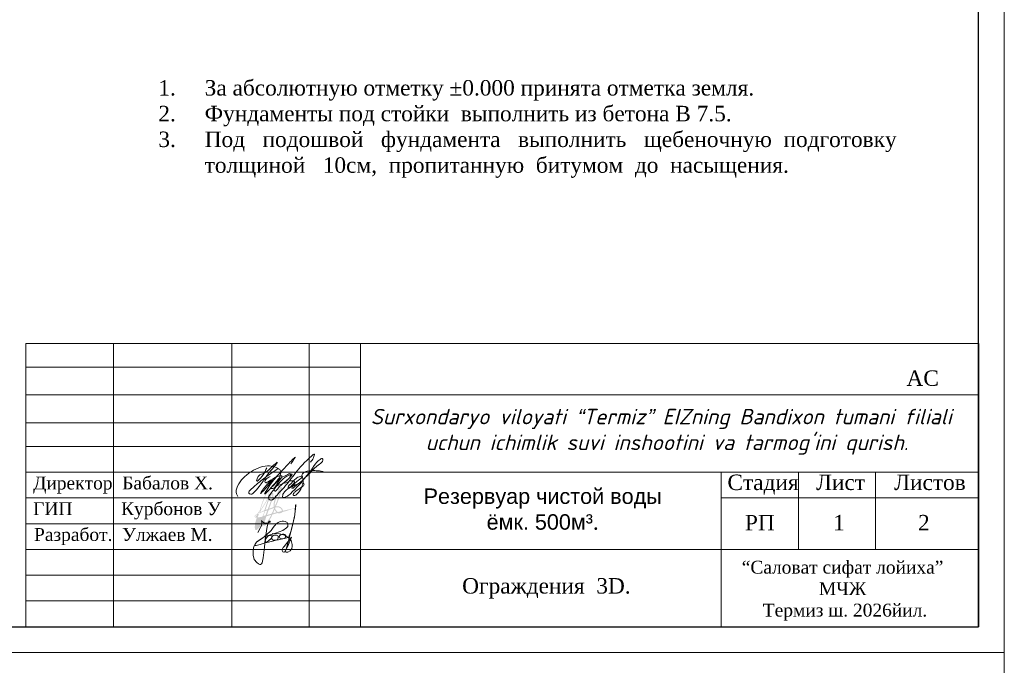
# Model space of a CAD drawing. Header units: inches. Extents: x 6778 to 7415, y 45 to 1090.
# Tile 34 of 41: x 7096 to 7288, y 403 to 528. Entities that reach past the tile are written whole.
import ezdxf

# ---------------------------------------------------------------- set-up
doc = ezdxf.new("R2010")
doc.units = ezdxf.units.IN
doc.header["$MEASUREMENT"] = 0
for name, color, linetype in [('(002) Рамка', 7, 'Continuous'), ('Водопровод 1', 7, 'Continuous'), ('Водопровод 2', 7, 'Continuous'), ('Канализация 2', 7, 'Continuous'), ('Рамка', 7, 'Continuous'), ('Сабзипоя', 7, 'Continuous')]:
    doc.layers.add(name, color=color, linetype=linetype)
doc.styles.add('Arial', font='arial.ttf')
doc.styles.add('NSI4', font='times.ttf', dxfattribs={"height": 300})
doc.styles.add('TIEMS', font='times.ttf')

msp = doc.modelspace()

# ---------------------------------------------------------------- hatches: boundary and pattern name
h = msp.add_hatch(color=256)
h.dxf.hatch_style = 1
h.paths.add_polyline_path([(7142.066, 429.811, 0.1262508), (7142.165, 429.288, 0.4193589), (7142.469, 429.224, 0.0278241), (7142.968, 429.732, 0.3725668), (7143.249, 429.671, 0.0744506), (7143.698, 430.192, 0.1762649), (7143.842, 430.045, 0.2381483), (7144.134, 430.139, 0.070359), (7145.205, 431.614), (7145.491, 432.229), (7146.14, 432.416), (7146.528, 432.508, 0.1285859), (7146.906, 432.47, 0.1100403), (7147.331, 432.612, 0.0952032), (7147.453, 432.729), (7147.956, 432.849), (7150.021, 433.514), (7147.908, 433.038), (7147.525, 432.947, 0.1570642), (7147.374, 433.352, 0.1098425), (7147.088, 433.66, 0.0941377), (7146.572, 433.829, 0.0581307), (7146.173, 433.811), (7146.563, 434.756), (7147.062, 436.293), (7147.285, 437.052, 0.0929271), (7147.321, 437.443, 0.7179445), (7147.031, 437.506, 0.0455168), (7146.015, 435.31, 0.0568013), (7145.729, 434.364, 0.0889927), (7145.74, 433.676), (7144.858, 433.364), (7145.38, 434.826, 0.1256115), (7145.692, 436.057, 0.028403), (7145.667, 436.288, 0.5525631), (7145.356, 436.377, 0.053921), (7145.134, 436.064, 0.0604641), (7144.41, 434.509), (7143.917, 433.025), (7143.084, 432.627), (7143.219, 432.972, 0.00753), (7143.446, 433.326), (7144.313, 434.709, 0.0638362), (7144.79, 435.88, 0.0703583), (7144.876, 436.658, 0.6062263), (7144.572, 436.794, 0.0763548), (7143.867, 435.417, 0.0488872), (7143.071, 433.103, -0.0171647), (7142.526, 432.333), (7142.364, 432.234), (7142.077, 432.032, 0.4383307), (7142.08, 431.715, 0.0958676), (7142.324, 431.618, 0.011487), (7142.473, 431.605, 0.018535), (7142.139, 430.578, 0.0144567)])
h.paths.add_polyline_path([(7144.189, 431.827), (7144.241, 431.981), (7144.257, 431.985, -0.0069687)], flags=16)
h.paths.add_polyline_path([(7142.14, 431.956), (7142.418, 432.151), (7142.589, 432.256, -0.011429), (7142.193, 431.763, -0.5668289)], flags=16)
h.paths.add_polyline_path([(7142.614, 431.697), (7142.903, 432.432), (7143.995, 432.953), (7143.897, 432.656), (7143.551, 431.816), (7143.521, 431.809, -0.0729591)], flags=16)
h.paths.add_polyline_path([(7142.593, 432.259, 0.0166532), (7143.128, 433.009), (7142.9, 432.431), (7142.775, 432.371)], flags=16)
h.paths.add_polyline_path([(7142.354, 431.811, 0.0158357), (7142.547, 431.796), (7142.552, 431.811, -0.1010979)], flags=16)
h.paths.add_polyline_path([(7142.755, 431.794), (7142.979, 432.361), (7143.832, 432.768), (7143.806, 432.69), (7143.48, 431.898, -0.0601848)], flags=0)
h.paths.add_polyline_path([(7143.128, 429.922, 0.0437798), (7143.755, 430.85), (7143.618, 430.443, -0.08725), (7143.168, 429.86, -1.2616524), (7143.124, 429.879, -0.0002215)], flags=16)
h.paths.add_polyline_path([(7143.715, 431.955), (7143.989, 432.622), (7144.075, 432.88), (7144.494, 433.028), (7144.167, 432.065)], flags=16)
h.paths.add_polyline_path([(7143.137, 433.026), (7143.182, 433.142, -0.0477082), (7143.959, 435.381, -0.0722291), (7144.602, 436.665, -0.9106759), (7144.777, 436.645, -0.0807738), (7144.662, 435.787, -0.0574093), (7144.228, 434.76), (7143.362, 433.378, -0.0075523)], flags=16)
h.paths.add_polyline_path([(7144.313, 431.899), (7144.52, 431.949), (7145.242, 432.158), (7145.03, 431.701, -0.0696064), (7144.004, 430.285, -0.199512), (7143.903, 430.236, -0.2918813), (7143.87, 430.345)], flags=16)
h.paths.add_polyline_path([(7143.418, 433.649, -0.0367022), (7144.049, 435.346, -0.072489), (7144.681, 436.609, 0.3316102), (7144.677, 436.726, -0.0888936), (7144.569, 435.815, -0.0573204), (7144.145, 434.809)], flags=0)
h.paths.add_polyline_path([(7144.774, 433.127), (7145.835, 433.502), (7145.57, 432.862), (7145.352, 432.392), (7144.415, 432.123)], flags=16)
h.paths.add_polyline_path([(7144.153, 433.115), (7144.595, 434.448, -0.0606541), (7145.303, 435.965, -0.0487256), (7145.478, 436.219, 0.2034911), (7145.501, 436.292, 0.3085655), (7145.493, 436.182, -0.1326643), (7145.236, 434.972), (7145.037, 434.445), (7145.128, 434.699), (7144.573, 433.264)], flags=16)
h.paths.add_polyline_path([(7145.6, 432.464), (7145.749, 432.783), (7145.909, 433.171, 0.0931386), (7146.293, 432.653), (7146.091, 432.605)], flags=16)
h.paths.add_polyline_path([(7146.553, 433.634, -0.0910522), (7146.985, 433.493, -0.1112488), (7147.212, 433.242, -0.1827008), (7147.33, 432.9), (7146.528, 432.709, -0.0378138), (7146.355, 432.867, 0.0684101), (7146.464, 432.762, -0.0969355), (7146.098, 433.231, -0.0483338), (7145.968, 433.56, -0.0973165)], flags=16)
h.paths.add_polyline_path([(7145.943, 434.44, -0.0503741), (7146.197, 435.239, -0.0428752), (7147.128, 437.282, -0.051462), (7147.097, 437.107), (7146.876, 436.351), (7146.38, 434.823), (7145.928, 433.729, -0.1024167)], flags=16)

# ---------------------------------------------------------------- linework, layer by layer
at = {"lineweight": 18, "elevation": 0}
msp.add_lwpolyline([(7142.642, 428.767), (7143.101, 429.549), (7143.353, 430.116), (7143.424, 430.47), (7143.441, 430.817), (7143.423, 430.921), (7143.371, 430.988), (7143.299, 431.024), (7143.407, 430.921), (7143.485, 430.853), (7143.671, 430.714), (7143.971, 430.579), (7144.179, 430.548), (7144.51, 430.543), (7144.665, 430.584), (7144.877, 430.652), (7144.976, 430.74), (7145.033, 430.817), (7145.038, 430.9), (7144.991, 430.967), (7144.919, 430.967), (7144.862, 430.936), (7144.815, 430.89), (7144.712, 430.745), (7144.644, 430.605), (7144.572, 430.352), (7144.468, 429.876), (7144.102, 427.359), (7143.943, 425.876), (7143.691, 423.81), (7143.506, 422.868), (7143.373, 422.629), (7143.174, 422.55), (7143.029, 422.55), (7142.777, 422.656), (7142.459, 422.881), (7141.969, 423.503), (7141.77, 424.311), (7141.757, 425.304), (7141.902, 426.033), (7142.181, 426.589), (7142.485, 426.92), (7143.545, 427.648), (7144.354, 428.257), (7145.242, 429.131), (7145.612, 429.688), (7146.249, 430.389), (7146.633, 430.707), (7147.017, 430.84), (7147.401, 430.919), (7147.666, 430.919), (7147.958, 430.84), (7148.369, 430.668), (7148.514, 430.429), (7148.514, 430.178), (7148.475, 429.926), (7148.249, 429.635), (7147.521, 429.145), (7146.116, 428.615), (7144.645, 428.165), (7143.863, 427.887), (7143.307, 427.503), (7142.459, 426.92), (7142.22, 426.589), (7142.145, 426.42), (7142.135, 426.331), (7142.166, 426.258), (7142.228, 426.222), (7142.317, 426.211), (7143.13, 426.425), (7143.703, 426.623), (7144.333, 426.878), (7144.752, 427.117), (7145.232, 427.597), (7145.379, 427.917), (7145.368, 428.072), (7145.3, 428.119), (7145.138, 428.172), (7144.964, 428.161), (7144.796, 428.119), (7144.686, 428.046), (7144.529, 427.936), (7144.403, 427.794), (7144.188, 427.474), (7144.12, 427.275), (7144.083, 427.076), (7144.13, 426.893), (7144.246, 426.819), (7144.408, 426.793), (7145.332, 426.971), (7146.228, 427.217), (7146.48, 427.364), (7146.632, 427.684), (7146.638, 427.831), (7146.632, 427.978), (7146.538, 428.093), (7146.438, 428.177), (7146.312, 428.24), (7146.076, 428.245), (7145.83, 428.193), (7145.667, 428.13), (7145.546, 428.067), (7145.431, 427.93), (7145.358, 427.784), (7145.347, 427.605), (7145.457, 427.406), (7145.652, 427.265), (7145.888, 427.244), (7146.333, 427.286), (7146.648, 427.328), (7147.209, 427.438), (7147.755, 427.595), (7147.949, 427.716), (7148.038, 427.862), (7148.049, 428.135), (7148.007, 428.261), (7147.871, 428.371), (7147.697, 428.408), (7147.425, 428.397), (7147.194, 428.339), (7146.942, 428.177), (7146.801, 427.967), (7146.785, 427.826), (7146.843, 427.689), (7146.968, 427.611), (7147.231, 427.511), (7147.519, 427.527), (7148.264, 427.7), (7148.608, 427.783), (7149.106, 429.089), (7149.457, 430.395), (7149.82, 432.159), (7149.955, 434.004), (7150.009, 434.165), (7150.022, 433.99), (7149.753, 431.688), (7148.635, 427.124), (7148.163, 425.508), (7148.029, 425.185), (7147.894, 424.983), (7147.773, 424.942), (7147.678, 424.942), (7147.503, 424.996), (7147.436, 425.091), (7147.409, 425.225), (7147.409, 425.427), (7147.597, 425.818), (7147.786, 426.02), (7149.2, 427.837), (7148.487, 426.06), (7148.231, 425.616), (7148.069, 425.36), (7147.948, 424.983), (7148.15, 424.889), (7148.5, 424.902), (7148.904, 425.158), (7149.241, 425.643), (7149.308, 426.006), (7149.308, 426.437), (7149.16, 427.151), (7148.594, 427.729), (7147.894, 428.214), (7146.883, 428.47), (7145.415, 428.551)], dxfattribs=at)
at = {"color": 0, "linetype": 'Continuous', "lineweight": 0}
for points in [[(7152.904, 442.39), (7153.451, 443.254), (7153.613, 443.942), (7153.134, 443.625), (7147.741, 437.504), (7146.18, 435.76), (7145.2, 435.044), (7144.788, 435.233), (7145.281, 436.476), (7146.732, 438.271), (7147.884, 439.423), (7148.771, 439.885), (7149.355, 440.06), (7148.999, 439.567), (7147.387, 438.158)], [(7138.778, 435.752), (7138.494, 436.24), (7138.721, 437.727), (7139.8, 439.292), (7141.422, 440.602), (7144.955, 441.675), (7146.192, 441.369), (7147.044, 440.734), (7147.021, 439.837), (7146.465, 438.873), (7145.102, 437.295), (7143.976, 436.216), (7144.378, 436.942), (7145.938, 439.189), (7146.911, 440.246), (7148.454, 441.935), (7149.381, 442.884), (7149.895, 443.359), (7149.08, 442.069)], [(7144.395, 441.279), (7142.633, 438.758), (7142.529, 438.68), (7143.044, 439.938), (7143.343, 440.049), (7146.135, 442.165), (7146.287, 442.29), (7144.878, 440.372), (7143.127, 437.941), (7142.082, 436.711), (7141.27, 436.182), (7140.901, 436.389), (7141.374, 437.147), (7143.813, 439.207), (7146.482, 441.088)], [(7145.042, 439.633), (7144.205, 439.009), (7144.047, 438.622), (7144.102, 438.432), (7144.663, 438.582), (7145.414, 439.04), (7143.226, 436.34), (7145.911, 439.356), (7146.678, 439.656), (7147.302, 439.727), (7147.049, 439.135), (7146.615, 438.535), (7145.295, 437.264), (7145.145, 437.335), (7145.327, 437.548), (7147.002, 439.261), (7148.228, 439.886), (7149.002, 440.115), (7148.931, 439.673), (7147.809, 438.496), (7146.632, 437.352), (7146.221, 436.894), (7145.937, 436.759), (7145.85, 437.067), (7147.13, 438.078), (7148.394, 438.536), (7149.472, 438.764), (7149.764, 438.616), (7149.384, 438.017), (7148.571, 437.402), (7148.521, 437.539), (7148.758, 437.924), (7150.077, 439.22), (7150.931, 439.633), (7151.299, 439.672), (7150.788, 439.067), (7149.93, 438.359), (7149.43, 437.749), (7149.276, 437.458), (7149.298, 437.359), (7149.776, 437.589), (7150.996, 438.562), (7154.626, 442.008), (7155.278, 442.793), (7155.234, 443.065), (7154.742, 442.933), (7153.625, 441.747), (7150.423, 437.71), (7149.473, 436.734), (7148.726, 436.049), (7147.987, 435.609), (7147.539, 435.548), (7147.486, 435.979), (7147.82, 436.603), (7148.629, 437.332), (7149.878, 437.965), (7150.986, 438.36), (7151.461, 438.308), (7151.646, 438.035), (7151.276, 437.631), (7150.01, 436.743), (7149.588, 436.321), (7149.5, 436.014), (7149.632, 435.935), (7150.379, 436.321), (7151.021, 437.165), (7151.364, 438.132), (7151.461, 438.536), (7151.364, 439.213), (7151.215, 439.846), (7151.329, 440.145), (7151.848, 440.496), (7153.404, 440.751), (7154.609, 440.689), (7155.365, 440.566)]]:
    msp.add_spline(points, degree=3, dxfattribs=at)
at = {"layer": 'Водопровод 1'}
msp.add_lwpolyline([(7282.627, 465.444), (7282.627, 410.444)], dxfattribs=at)
at = {"layer": 'Водопровод 2', "linetype": 'Continuous', "lineweight": 15}
for points in [[(6867.627, 405.444), (7287.627, 405.444), (7287.627, 702.444), (6867.627, 702.444)], [(6867.627, 108.444), (7287.627, 108.444), (7287.627, 405.444), (6867.627, 405.444)]]:
    msp.add_lwpolyline(points, close=True, dxfattribs=at)
at = {"layer": 'Водопровод 2', "linetype": 'Continuous'}
msp.add_lwpolyline([(6887.627, 410.444), (7282.627, 410.444), (7282.627, 697.444), (6887.627, 697.444)], close=True, dxfattribs=at)
at = {"layer": 'Сабзипоя', "color": 0, "lineweight": 20}
for points in [[(7097.627, 465.444), (7282.627, 465.444), (7097.627, 465.444), (7097.627, 410.444)], [(7114.627, 410.444), (7114.627, 465.444)], [(7137.627, 410.444), (7137.627, 465.444)], [(7152.627, 410.444), (7152.627, 465.444)], [(7162.627, 410.444), (7162.627, 465.444)], [(7097.558, 460.852), (7162.627, 460.852)], [(7282.627, 455.444), (7097.627, 455.444)], [(7162.627, 450.036), (7097.627, 450.036)], [(7162.627, 445.444), (7097.627, 445.444)], [(7282.627, 440.444), (7097.627, 440.444)], [(7232.627, 410.444), (7232.627, 440.444)], [(7247.627, 425.444), (7247.627, 440.444)], [(7262.627, 425.444), (7262.627, 440.444)], [(7162.627, 435.444), (7097.627, 435.444)], [(7282.627, 435.444), (7232.627, 435.444)], [(7162.627, 430.444), (7097.627, 430.444)], [(7282.627, 425.444), (7097.627, 425.444)], [(7162.627, 420.444), (7097.627, 420.444)], [(7162.627, 415.444), (7097.627, 415.444)]]:
    msp.add_lwpolyline(points, close=True, dxfattribs=at)

# ---------------------------------------------------------------- texts
at = {"layer": '(002) Рамка', "insert": (7163.601, 452.744), "char_height": 3, "width": 117.50921, "attachment_point": 1}
msp.add_mtext('\\pi0.9671;{\\fISOCPEUR|b0|i1|c204|p34;Surxondaryo viloyati “Termiz” EIZning Bandixon tumani filiali \\P\\pi11.64551;uchun ichimlik suvi inshootini va tarmog’ini qurish.}', dxfattribs=at)
at = {"insert": (7123.333, 516.597), "char_height": 3, "width": 157.54714, "attachment_point": 1, "style": 'TIEMS'}
msp.add_mtext('\\pi-9,l9,t9;1.^IЗа абсолютную отметку ±0.000 принята отметка земля.\\P2.^IФундаменты под стойки  выполнить из бетона В 7.5.\\P3.^IПод   подошвой   фундамента   выполнить   щебеночную  подготовку   толщиной   10см,  пропитанную  битумом  до  насыщения.', dxfattribs=at)
at = {"color": 0, "linetype": 'ByBlock', "lineweight": 20, "insert": (7197.975, 437.283), "char_height": 3, "width": 51.66331, "attachment_point": 2}
msp.add_mtext('{\\fArial|b0|i0|c204|p34;\\C256;Резервуар чистой воды ёмк. 500м³\\fTimes New Roman|b0|i0|c204|p18;\\C0;.}', dxfattribs=at)
at = {"layer": 'Канализация 2', "lineweight": 0, "char_height": 2.5, "attachment_point": 4, "style": 'NSI4'}
for s, insert, width in [(' {\\H0.4x; }Директор  Бабалов Х.', (7097.693, 437.944), 40.88773), (' {\\H0.4x; }ГИП          Курбонов У', (7097.693, 432.944), 38.53508), ('Разработ.  Улжаев М.', (7099.19, 427.944), 33.91763)]:
    msp.add_mtext(s, dxfattribs=dict(at, insert=insert, width=width))
at = {"layer": 'Рамка', "color": 7, "linetype": 'Continuous', "lineweight": 9, "insert": (7256.218, 417.421), "char_height": 2.5, "width": 46.03876, "attachment_point": 5, "style": 'Arial'}
msp.add_mtext('{\\fTimes New Roman|b0|i0|c204|p18;\\C256;“Саловат сифат лойиха” MЧЖ\\P \\C7;Термиз ш. 2026йил.}', dxfattribs=at)
at = {"layer": 'Сабзипоя', "color": 0, "linetype": 'ByBlock', "lineweight": 20, "char_height": 3, "attachment_point": 1}
for s, insert, width in [('{\\fTimes New Roman|b0|i0|c204|p18;АС}', (7268.624, 460.218), 12.18881), ('{\\fTimes New Roman|b0|i0|c204|p18;Стадия   Лист     Листов}', (7233.857, 439.981), 51.23759), ('{\\fTimes New Roman|b0|i0|c204|p18;2}', (7270.871, 432.148), 2.061), ('{\\fTimes New Roman|b0|i0|c204|p18;   РП          1}', (7233.857, 432.148), 51.23759)]:
    msp.add_mtext(s, dxfattribs=dict(at, insert=insert, width=width))
at = {"layer": 'Сабзипоя', "lineweight": 15, "insert": (7198.7, 419.879), "char_height": 3, "width": 63.14957, "attachment_point": 2}
msp.add_mtext('{\\fTimes New Roman|b0|i0|c204|p18;Ограждения  3\\fTimes New Roman|b0|i0|c0|p18;D\\fTimes New Roman|b0|i0|c204|p18;.}', dxfattribs=at)

doc.saveas('drawing.dxf')
